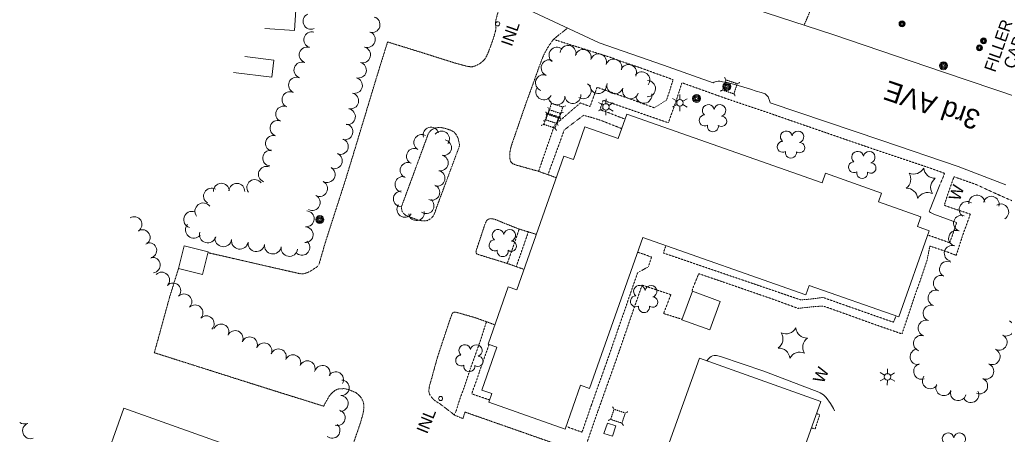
# Model space of a CAD drawing. Extents: x 189735 to 193282, y 257149 to 260388.
# Tile 11 of 31: x 190121 to 190619, y 258281 to 258491. Entities that reach past the tile are written whole.
import ezdxf
from ezdxf.enums import TextEntityAlignment as Align

# ---------------------------------------------------------------- set-up
doc = ezdxf.new("R2010")
doc.units = 0
doc.header["$MEASUREMENT"] = 0
for name, pattern in [('Wisdot3', [0.1875, 0.125, -0.0625]), ('Wisdot4', [0.28125, 0.125, -0.0625, 0.03125, -0.0625]), ('Wisdot5', [0.1, 0.05, -0.05])]:
    doc.linetypes.add(name, pattern=pattern)
for name, color, linetype, lineweight in [('E_DRN_Grate', 5, 'Continuous', 15), ('E_DWY', 2, 'Wisdot3', 15), ('E_LAND_Vegetation', 3, 'Continuous', 15), ('E_MISCPROP', 30, 'Continuous', 15), ('E_MISCPROP_HvyLine', 241, 'Continuous', 25), ('E_MISCPROP_Railing', 30, 'Continuous', 15), ('E_PATH_Sidewalk', 2, 'Wisdot5', 15), ('E_RDWY', 21, 'Continuous', 25), ('E_RDWY_Name', 21, 'Continuous', 15), ('E_UTL_AboveGroundPipe', 30, 'Wisdot4', 15)]:
    doc.layers.add(name, color=color, linetype=linetype, lineweight=lineweight)
doc.styles.add('Style-IGR_FONT_0', font='IGR_FONT_0.shx')

# ---------------------------------------------------------------- blocks, each defined once
blk = doc.blocks.new('INL')
at = {"layer": 'E_MISCPROP_Railing', "lineweight": 0, "style": 'Style-IGR_FONT_0'}
blk.add_text('INL', height=6, rotation=0, dxfattribs=at).set_placement((-5.79, -2.75))
blk = doc.blocks.new('PED')
at = {"layer": 'E_UTL_AboveGroundPipe', "lineweight": 13}
for p, q in [((-2.34, 2.71), (-3.29, 3.77)), ((3.06, 2.71), (4.02, 3.77)), ((-3.29, -4.35), (-2.34, -3.29)), ((4.02, -4.35), (3.06, -3.29))]:
    blk.add_line(p, q, dxfattribs=at)
at = {"layer": 'E_UTL_AboveGroundPipe', "lineweight": 13, "flags": 128}
blk.add_lwpolyline([(-2.34, -3.29), (3.06, -3.29), (3.06, 2.71), (-2.34, 2.71)], close=True, dxfattribs=at)
blk = doc.blocks.new('WAL')
at = {"layer": 'E_MISCPROP_Railing', "lineweight": 0, "style": 'Style-IGR_FONT_0'}
blk.add_text('W', height=6, rotation=360, dxfattribs=at).set_placement((-2.3, -0.01), align=Align.MIDDLE_LEFT)
blk = doc.blocks.new('WAL_2')
at = {"layer": 'E_MISCPROP_Railing', "lineweight": 0, "style": 'Style-IGR_FONT_0'}
blk.add_text('W', height=6, rotation=360, dxfattribs=at).set_placement((-2.3, -0.01), align=Align.MIDDLE_LEFT)
blk = doc.blocks.new('POLE_1')
at = {"layer": 'E_MISCPROP', "lineweight": 0}
for radius in [2.02, 1.51, 1.01, 0.504]:
    blk.add_circle((0.03, -0.09), radius, dxfattribs=at)
blk = doc.blocks.new('MHO_4')
at = {"layer": 'E_DRN_Grate', "lineweight": 0}
for centre, radius in [((0.04, -0.06), 1.5), ((0.04, -0.06), 1.22), ((0.04, -0.07), 0.968), ((0.01, -0.08), 0.605)]:
    blk.add_circle(centre, radius, dxfattribs=at)
blk = doc.blocks.new('FILLER')
at = {"layer": 'E_DRN_Grate', "lineweight": 0, "style": 'Style-IGR_FONT_0'}
for s, p in [('FILLER', (-15.52, 4.33)), ('CAPS', (-10.83, -4.33))]:
    blk.add_text(s, height=6, rotation=0, dxfattribs=at).set_placement(p, align=Align.MIDDLE_LEFT)
blk = doc.blocks.new('TREE_9')
at = {"layer": 'E_LAND_Vegetation', "lineweight": 0}
for centre, radius, start, end in [((-1.47, 4.28), 2.78, 1.3947, 209.1677), ((3.57, 2.42), 2.97, 278.4238, 139.6577), ((-4.47, 0.2), 2.78, 78.0717, 279.0828), ((-2.01, -4.2), 2.61, 140.7799, 358.7125), ((3.46, -3.43), 2.97, 196.0746, 79.0479)]:
    blk.add_arc(centre, radius, start, end, dxfattribs=at)
blk = doc.blocks.new('LTP_8')
at = {"layer": 'E_MISCPROP', "lineweight": 0}
for p, q in [((-1.64, 0.07), (-4.24, 0.14)), ((-0.8, 1.43), (-2, 3.73)), ((0.9, 1.42), (2.27, 3.65)), ((-0.88, -1.42), (-2.24, -3.61)), ((0.76, -1.47), (2, -3.65)), ((1.64, -0.02), (4.16, -0.09))]:
    blk.add_line(p, q, dxfattribs=at)
blk.add_circle((0, 0), 1.64, dxfattribs=at)
blk = doc.blocks.new('POLE_8')
at = {"layer": 'E_MISCPROP', "lineweight": 0}
for centre, radius in [((-0.01, 0.02), 2.02), ((-0.01, 0.03), 1.52), ((0, -0.01), 1.01), ((0, 0), 0.502)]:
    blk.add_circle(centre, radius, dxfattribs=at)
blk = doc.blocks.new('POLE_9')
at = {"layer": 'E_MISCPROP', "lineweight": 0}
for centre, radius in [((-0.01, 0.02), 2.02), ((-0.01, 0.03), 1.52), ((0, -0.01), 1.01), ((0, 0), 0.502)]:
    blk.add_circle(centre, radius, dxfattribs=at)
blk = doc.blocks.new('LTP_10')
at = {"layer": 'E_MISCPROP', "lineweight": 0}
for p, q in [((-1.64, 0.07), (-4.24, 0.14)), ((-0.8, 1.43), (-2, 3.73)), ((0.9, 1.42), (2.27, 3.65)), ((-0.88, -1.42), (-2.24, -3.61)), ((0.76, -1.47), (2, -3.65)), ((1.64, -0.02), (4.16, -0.09))]:
    blk.add_line(p, q, dxfattribs=at)
blk.add_circle((0, 0), 1.64, dxfattribs=at)
blk = doc.blocks.new('TREE_10')
at = {"layer": 'E_LAND_Vegetation', "lineweight": 0}
for centre, radius, start, end in [((-1.47, 4.28), 2.78, 1.3947, 209.1677), ((3.57, 2.42), 2.97, 278.4238, 139.6577), ((-4.47, 0.2), 2.78, 78.0717, 279.0828), ((-2.01, -4.2), 2.61, 140.7799, 358.7125), ((3.46, -3.43), 2.97, 196.0746, 79.0479)]:
    blk.add_arc(centre, radius, start, end, dxfattribs=at)
blk = doc.blocks.new('PINEL_3')
at = {"layer": 'E_LAND_Vegetation', "lineweight": 0}
for centre, start, end in [((-8.14, 7.32), 275.2115, 0.9764), ((2.26, 10.71), 215.2115, 300.9764), ((10.41, 3.41), 155.2115, 240.9764), ((-10.4, -3.39), 335.2115, 60.9764), ((-2.25, -10.7), 35.2115, 120.9764), ((8.15, -7.3), 95.2115, 180.9764)]:
    blk.add_arc(centre, 5.72, start, end, dxfattribs=at)
blk = doc.blocks.new('POLE_11')
at = {"layer": 'E_MISCPROP', "lineweight": 0}
for centre, radius in [((-0.01, 0.02), 2.02), ((-0.01, 0.03), 1.52), ((0, -0.01), 1.01), ((0, 0), 0.502)]:
    blk.add_circle(centre, radius, dxfattribs=at)
blk = doc.blocks.new('INL_9')
at = {"layer": 'E_MISCPROP_Railing', "lineweight": 0, "style": 'Style-IGR_FONT_0'}
blk.add_text('INL', height=6, rotation=0, dxfattribs=at).set_placement((-5.79, -2.75))

msp = doc.modelspace()

# ---------------------------------------------------------------- linework, layer by layer
at = {"layer": 'E_DWY', "lineweight": 0, "flags": 128}
for points in [[(190561, 258600.75), (190560.59, 258599.47), (190559.93, 258597.09), (190559.57, 258595.81), (190559.32, 258595.42), (190558.11, 258595.34), (190557.17, 258595.3), (190556.51, 258594.98), (190555.92, 258594.12), (190555.35, 258592.95), (190554.81, 258591.7), (190554.22, 258590.12), (190541.33, 258554.62), (190533.55, 258529.98), (190524.78, 258506.1), (190522.22, 258499.76), (190521.67, 258498.44), (190520.63, 258496.05), (190519.74, 258494.04), (190519.25, 258492.84), (190518.85, 258491.92), (190518.43, 258490.9), (190517.32, 258488.43)], [(190363.57, 258503.13), (190363.16, 258496.91), (190362.87, 258495.61), (190362.41, 258493.94), (190362.07, 258492.73), (190361.79, 258491.71), (190361.6, 258490.97), (190361.46, 258489.91), (190361.44, 258488.83), (190361.57, 258487.92), (190361.68, 258486.97), (190361.43, 258485.51), (190360.91, 258483.62), (190360.18, 258481.22), (190359.48, 258479.26), (190358.61, 258476.84), (190357.73, 258474.5), (190356.86, 258472.64), (190356.08, 258471.32), (190355.48, 258470.61), (190354.25, 258469.48), (190353.24, 258468.77), (190351.53, 258467.91), (190350.57, 258467.59), (190349.78, 258467.38), (190347.69, 258467.41), (190340.56, 258469.35), (190324.2, 258474.54), (190306.89, 258479.9), (190301.94, 258464.02), (190289.65, 258423.29), (190285.79, 258410.65), (190275.32, 258378.1), (190272.17, 258367.2), (190272.16, 258367.18), (190271.26, 258366.11), (190269.58, 258365.06), (190268.07, 258364.02), (190266.73, 258363.39), (190265.53, 258362.93), (190264.48, 258362.65), (190263.65, 258362.58), (190262.45, 258362.69), (190216.04, 258373.3)], [(190397.83, 258486.92), (190392.36, 258482.59), (190391.17, 258481.58), (190390.14, 258480.46), (190388.6, 258478.25), (190387.6, 258476.67), (190386.59, 258474.82), (190385.59, 258472.86), (190384.77, 258470.89), (190384.02, 258468.81), (190383.45, 258467.36), (190382.89, 258465.67), (190376.64, 258448.33), (190369.4, 258427.35), (190368.68, 258424.07), (190368.59, 258422.03), (190368.79, 258420.41), (190369.13, 258419.3), (190369.64, 258418.71), (190370.16, 258418.31), (190371.04, 258417.95), (190371.65, 258417.75), (190372.44, 258417.44), (190383.29, 258414.44), (190383.88, 258414.2), (190392.16, 258411.21)], [(190331.6, 258396.11), (190330.56, 258392.87), (190329.92, 258391.85), (190329.13, 258390.87), (190328.44, 258390.35), (190326.92, 258389.49), (190324.74, 258389.37), (190322.23, 258389.81), (190319.83, 258390.7), (190317.6, 258391.49), (190316.15, 258392.15), (190315.21, 258392.9), (190314.37, 258393.84), (190314.04, 258394.93), (190313.92, 258396.06), (190313.95, 258396.65), (190327.48, 258433.48), (190327.9, 258434.08), (190328.99, 258435.41), (190330.85, 258436.31), (190332.53, 258436.65), (190334.52, 258436.5), (190336.86, 258435.92), (190338.99, 258435.16), (190340.46, 258434.35), (190341.44, 258433.19), (190342.48, 258431.21), (190343.34, 258427.59)], [(190343.34, 258427.59), (190331.59, 258396.09)], [(190382.07, 258382.57), (190373.38, 258385.23), (190365.51, 258388.33), (190361.8, 258389.92), (190360.22, 258390.4), (190359.03, 258390.51), (190358.34, 258390.37), (190357.68, 258390.16), (190357.31, 258389.94), (190356.92, 258389.46), (190356.65, 258388.96), (190356.42, 258388.45), (190356.18, 258387.94), (190351.65, 258374.31), (190351.53, 258373.58), (190351.73, 258372.91), (190352.15, 258372.56), (190352.57, 258372.4), (190367.33, 258367.85), (190375.83, 258364.85)], [(190290.89, 258302.47), (190288.05, 258303.67), (190286.75, 258304.15), (190284.95, 258304.49), (190283.39, 258304.48), (190281.72, 258304.27), (190280.36, 258303.6), (190279.32, 258302.8), (190278.37, 258301.85), (190277.38, 258300.68), (190276.48, 258299.11), (190275.63, 258297.61), (190274.87, 258296.18), (190274.55, 258295.62), (190237.15, 258307.37), (190189.03, 258322.68), (190196.84, 258351.11), (190201.24, 258365.23)], [(190332.03, 258320.2), (190338.05, 258338.33), (190338.75, 258340.28), (190339.26, 258341.74), (190339.59, 258342.47), (190339.97, 258342.94), (190340.8, 258343.26), (190343.02, 258342.75), (190351.58, 258340.25), (190361.09, 258336.8)], [(190332.03, 258320.2), (190330.03, 258313), (190329.47, 258310.83), (190328.97, 258309.08), (190328.45, 258307.22), (190328.1, 258305.96), (190327.86, 258304.67), (190327.78, 258303.66), (190327.8, 258302.77), (190328.04, 258301.8), (190328.49, 258300.97), (190329.1, 258300.21), (190330.03, 258299.12), (190330.89, 258298.4), (190331.59, 258297.91), (190332.82, 258297.16), (190334.11, 258296.26), (190340.85, 258291.03), (190344.97, 258289.35), (190346, 258292.65), (190397.16, 258274.68), (190408.43, 258270.5)], [(190290.89, 258302.47), (190292.13, 258301.48), (190293.06, 258300.49), (190293.8, 258299.45), (190294.53, 258298.02), (190294.89, 258296.51), (190294.88, 258294.12), (190294.37, 258291.47), (190293.48, 258288.23), (190292.74, 258285.91), (190277.39, 258241.38), (190264.91, 258208.59), (190253.63, 258182.48)]]:
    msp.add_lwpolyline(points, dxfattribs=at)
at = {"layer": 'E_LAND_Vegetation', "lineweight": 0}
for centre, radius, start, end in [((190268.19, 258490.34), 4, 113.7255, 293.7102), ((190299.06, 258488.67), 4, 253.578, 73.5627), ((190268.56, 258481.01), 4, 73.3108, 253.2955), ((190296.7, 258481.13), 4, 250.9326, 70.9173), ((190398.07, 258474.04), 4.08, 351.8745, 171.8592), ((190266.26, 258473.35), 4, 73.3108, 253.2955), ((190294.25, 258473.37), 4, 254.9512, 74.9359), ((190392.52, 258473.17), 4.08, 51.9125, 231.8972), ((190405.71, 258472), 4.08, 345.1606, 165.1452), ((190413.45, 258469.77), 4.08, 342.1744, 162.159), ((190263.58, 258465.71), 4, 70.4577, 250.4424), ((190292.17, 258465.64), 4, 254.9512, 74.9359), ((190388.58, 258466.78), 4.08, 67.7831, 247.7677), ((190421.16, 258467.2), 4.08, 341.104, 161.0887), ((190428.58, 258464.4), 4.08, 334.8032, 154.7879), ((190385.71, 258459.24), 4.08, 70.3814, 250.3661), ((190435.31, 258460.7), 4.08, 322.0593, 142.044), ((190260.84, 258458.06), 4, 66.815, 246.7997), ((190290.17, 258457.88), 4, 255.5347, 75.5193), ((190405.67, 258455.24), 4.08, 237.5216, 57.5063), ((190413.31, 258457.88), 4.08, 176.6624, 356.6471), ((190421.77, 258457.75), 4.08, 163.2125, 343.1972), ((190438.18, 258456.29), 4.08, 269.1913, 89.1759), ((190257.58, 258450.72), 4, 65.7288, 245.7135), ((190288.28, 258450.08), 4, 256.4747, 76.4594), ((190385.9, 258454.69), 4.08, 153.0339, 333.0186), ((190400.48, 258452.86), 4.08, 185.2682, 5.2529), ((190429.61, 258455.25), 4.08, 161.5673, 341.5519), ((190436.39, 258453.02), 4.08, 187.8028, 7.7874), ((190392.35, 258452.11), 4.08, 185.2682, 5.2529), ((190254.35, 258443.43), 4, 66.3384, 246.3231), ((190286.63, 258442.09), 4, 261.0665, 81.0512), ((190251.48, 258436.25), 4, 73.3533, 253.3379), ((190285.32, 258434.42), 4, 255.1425, 75.1272), ((190324.09, 258429.06), 3.97, 61.7916, 241.7763), ((190328.82, 258432.81), 3.97, 16.4078, 196.3925), ((190334.18, 258430.88), 3.97, 324.3306, 144.3153), ((190249.19, 258428.59), 4, 73.3533, 253.3379), ((190283.05, 258427), 4, 249.0746, 69.0593), ((190335.23, 258426.43), 3.97, 257.9181, 77.9027), ((190247.79, 258421.12), 4, 83.4095, 263.3941), ((190279.99, 258419.76), 4, 245.3419, 65.3266), ((190320.43, 258422.07), 3.97, 63.2175, 243.2022), ((190317.22, 258414.98), 3.97, 67.685, 247.6696), ((190333.57, 258418.66), 3.97, 257.9181, 77.9027), ((190245.63, 258412.93), 4, 68.6346, 248.6193), ((190276.36, 258412.85), 4, 240.2815, 60.2661), ((190331.9, 258410.89), 3.97, 257.9181, 77.9027), ((190222.9, 258404.38), 4, 2.2228, 182.2074), ((190230.71, 258404.37), 4, 357.1661, 177.1507), ((190239.79, 258406.25), 4, 35.9463, 215.931), ((190272.54, 258405.72), 4, 242.7904, 62.7751), ((190314.61, 258407.83), 3.97, 76.3298, 256.3145), ((190217.91, 258401.92), 4, 58.9561, 238.9407), ((190313.81, 258400.53), 3.97, 91.1441, 271.1288), ((190329.28, 258403.83), 3.97, 247.2933, 67.2779), ((190213.75, 258394.23), 4.22, 36.4485, 216.4332), ((190268.86, 258398.66), 4, 241.8442, 61.8289), ((190326.37, 258397), 3.97, 233.3371, 53.3218), ((190599.73, 258395.15), 4.01, 58.1609, 238.1456), ((190604.65, 258398.4), 4.01, 5.2159, 185.2005), ((190611.88, 258397.81), 4.01, 346.3, 166.2847), ((190208.11, 258389.99), 4.22, 72.0602, 252.0449), ((190265.76, 258390.42), 4, 265.8939, 85.8786), ((190315.59, 258395.17), 3.97, 145.1413, 325.1259), ((190321.47, 258393.51), 3.97, 188.4778, 8.4625), ((190616.73, 258393.92), 4.01, 300.826, 120.8107), ((190178.86, 258387.57), 3.94, 302.0644, 122.0491), ((190596.88, 258388.19), 4.01, 71.0304, 251.0151), ((190182.95, 258381), 3.94, 297.7926, 117.7772), ((190209, 258384.84), 4.22, 139.2229, 319.2076), ((190216.01, 258382.48), 4.22, 164.0682, 344.0529), ((190265.27, 258382.39), 4, 267.3274, 87.3121), ((190594.39, 258380.59), 4.01, 71.6473, 251.632), ((190186.29, 258374.4), 3.94, 284.7374, 104.7221), ((190223.9, 258380.51), 4.22, 171.7101, 351.6948), ((190232.24, 258379.3), 4.22, 171.7101, 351.6948), ((190240.58, 258378.08), 4.22, 171.7101, 351.6948), ((190263.62, 258375.97), 4, 231.226, 51.2107), ((190248.92, 258376.86), 4.22, 171.7101, 351.6948), ((190257.26, 258375.65), 4.22, 171.7101, 351.6948), ((190592.19, 258372.99), 4.01, 74.365, 254.3497), ((190188.04, 258366.96), 3.94, 278.0883, 98.0729), ((190589.78, 258364.93), 4.01, 63.5741, 243.5588), ((190192.79, 258359.5), 3.94, 315.5584, 135.5431), ((190586.66, 258357.82), 4.01, 70.2694, 250.2541), ((190198.42, 258353.98), 3.94, 315.5584, 135.5431), ((190583.96, 258350.34), 4.01, 72.1148, 252.0995), ((190204.05, 258348.45), 3.94, 315.5584, 135.5431), ((190209.68, 258342.93), 3.94, 315.5584, 135.5431), ((190581.49, 258342.71), 4.01, 72.1148, 252.0995), ((190215.32, 258337.4), 3.94, 315.5584, 135.5431), ((190579.03, 258335.08), 4.01, 72.1148, 252.0995), ((190619.42, 258335.13), 4.01, 244.5181, 64.5028), ((190222.74, 258333.24), 3.94, 335.1584, 155.1431), ((190229.91, 258329.93), 3.94, 335.3419, 155.3266), ((190237.19, 258326.71), 3.94, 337.5251, 157.5097), ((190576.57, 258327.45), 4.01, 72.1148, 252.0995), ((190615.91, 258327.97), 4.01, 243.2378, 63.2225), ((190244.48, 258323.69), 3.94, 337.5251, 157.5097), ((190251.77, 258320.67), 3.94, 337.5251, 157.5097), ((190574.94, 258320.61), 4.01, 97.8986, 277.8833), ((190612.38, 258320.67), 4.01, 245.8284, 65.8131), ((190259.06, 258317.66), 3.94, 337.5251, 157.5097), ((190266.35, 258314.64), 3.94, 337.5251, 157.5097), ((190273.95, 258312.28), 3.94, 339.9153, 159.9), ((190576.71, 258313.22), 4.01, 108.3851, 288.3698), ((190609.17, 258313.24), 4.01, 248.0217, 68.0064), ((190280.68, 258309.07), 3.94, 328.967, 148.9517), ((190283.52, 258304.9), 3.94, 266.7922, 86.7769), ((190581.14, 258308.45), 4.01, 145.3603, 325.345), ((190606.08, 258305.89), 4.01, 246.8037, 66.7884), ((190587.92, 258305), 4.01, 156.1927, 336.1774), ((190283.07, 258297.02), 3.94, 266.7922, 86.7769), ((190595.23, 258302.45), 4.01, 163.4313, 343.416), ((190601.58, 258301.47), 4.01, 206.5654, 26.5501), ((190281.54, 258289.78), 3.94, 254.3138, 74.2984), ((190123.38, 258290.62), 4, 233.5513, 292.723), ((190126.47, 258283.15), 4, 110.2893, 290.274), ((190278.9, 258283.37), 3.94, 229.9317, 49.9164)]:
    msp.add_arc(centre, radius, start, end, dxfattribs=at)
at = {"layer": 'E_MISCPROP_HvyLine', "lineweight": 13, "flags": 128}
for points in [[(190244.79, 258486.72), (190259.92, 258485.78), (190260.57, 258496.18), (190251.87, 258496.72)], [(190229.02, 258464.43), (190248.41, 258462.1), (190249.44, 258470.73), (190234.73, 258472.5)]]:
    msp.add_lwpolyline(points, dxfattribs=at)
for points in [[(190435.86, 258380.89), (190518.21, 258351.88), (190519.92, 258356.75), (190565.21, 258340.79), (190580.56, 258384.37), (190574.62, 258386.46), (190576.35, 258391.38), (190554.92, 258398.93), (190556.52, 258403.48), (190528.12, 258413.48), (190526.42, 258408.64), (190427.7, 258443.42), (190423.34, 258431.04), (190406.63, 258436.93), (190400.82, 258420.43), (190396.01, 258422.13), (190372.19, 258354.51), (190367.86, 258356.03), (190357.66, 258327.08), (190362.14, 258325.5), (190354.48, 258303.75), (190359.5, 258301.99), (190357.97, 258297.65), (190396.56, 258284.05), (190404.37, 258306.23), (190408.98, 258304.6)], [(190204.08, 258376.76), (190216.16, 258373.79), (190213.32, 258362.25), (190201.24, 258365.23)], [(190460.89, 258353.75), (190474.99, 258348.62), (190469.74, 258334.17), (190455.64, 258339.29)], [(190464.41, 258319.89), (190525.78, 258298.05), (190504.87, 258239.32), (190512.95, 258236.44), (190478.83, 258140.59), (190464.76, 258145.6), (190470.78, 258162.5), (190410.31, 258184.02), (190408.82, 258179.84), (190391.38, 258186.05), (190396.77, 258201.2), (190400.52, 258199.86), (190413.48, 258236.27), (190422.67, 258233), (190433.87, 258264.46), (190443.47, 258261.04)], [(190200.97, 258248.14), (190162.01, 258261.96), (190173.58, 258294.56), (190231.78, 258273.91), (190228.11, 258263.57), (190233.01, 258261.83), (190226.89, 258244.58), (190202.74, 258253.15)], [(190416.23, 258281.87), (190420.56, 258280.44), (190422.28, 258285.66), (190417.95, 258287.09)]]:
    msp.add_lwpolyline(points, close=True, dxfattribs=at)
at = {"layer": 'E_MISCPROP_Railing', "lineweight": 13, "flags": 128}
for points in [[(190585.97, 258407.69), (190582.52, 258399.17), (190580.97, 258395.26), (190580.61, 258394.28), (190580.74, 258393.92), (190581.22, 258393.61), (190581.95, 258393.25), (190582.91, 258392.81), (190594.43, 258388.57)], [(190532.74, 258293.34), (190532.2, 258294.51), (190530.62, 258297.02), (190528.45, 258299.99), (190527.09, 258301.41), (190525.47, 258302.39), (190524.8, 258302.66), (190497.04, 258313.26), (190475.13, 258320.84), (190473.08, 258321.29), (190471.93, 258321.32), (190471.11, 258321.11), (190470.38, 258320.78), (190469.68, 258320.26), (190469.05, 258319.66), (190468.42, 258318.71), (190468.3, 258318.51)]]:
    msp.add_lwpolyline(points, dxfattribs=at)
at = {"layer": 'E_MISCPROP_Railing', "lineweight": 0}
msp.add_circle((190333.66, 258299.5), 1.03, dxfattribs=at)
msp.add_ellipse((190362.49, 258489.05), major_axis=(-1.02, 0.34), ratio=0.999834, dxfattribs=at)
at = {"layer": 'E_PATH_Sidewalk', "lineweight": 0, "flags": 128}
for points in [[(190390.79, 258481.17), (190420.61, 258471.76), (190423.29, 258470.64), (190433.86, 258467.06), (190451.18, 258460.83), (190447.85, 258450.45), (190441.6, 258446.59), (190430.08, 258450.84), (190412.74, 258456.97), (190409.2, 258447.24), (190404.3, 258449.06), (190391.2, 258437.72), (190383.2, 258414.47)], [(190585.97, 258407.69), (190587.91, 258412.22), (190588.16, 258413.04), (190588.26, 258413.47), (190581.14, 258416.05), (190553.89, 258425.19), (190525.18, 258435.09), (190499.48, 258444), (190478.45, 258451.09), (190464.24, 258456.19), (190455.6, 258459.27), (190452.63, 258449.9), (190448.76, 258438.99), (190440.02, 258442.03), (190415.82, 258450.41), (190414.15, 258445.57), (190416.26, 258444.94), (190417.97, 258444.33), (190426.8, 258440.87)], [(190387.91, 258412.74), (190394.84, 258431.68), (190396.14, 258435.38), (190405.92, 258442.8), (190409.41, 258441.86), (190414.57, 258440.25), (190425.12, 258436.1)], [(190675.22, 258370.75), (190672.41, 258369.53), (190667.73, 258367.38), (190665.66, 258366.21), (190665.29, 258366.02), (190665.04, 258365.82), (190663.92, 258367.65), (190661.96, 258371.45), (190659.5, 258375.6), (190656.86, 258379.42), (190655.48, 258381.38), (190654.91, 258382.33), (190654.73, 258382.61), (190654.58, 258382.83), (190649.14, 258386.28), (190642.02, 258390.48), (190637.09, 258393.08), (190628.45, 258396.98), (190619.09, 258401.01), (190610.45, 258404.89), (190604.32, 258407.76), (190593.06, 258411.71), (190591.96, 258408.5), (190589.85, 258402.63), (190588.22, 258397.43), (190588.17, 258397.28), (190592.12, 258395.85), (190596.17, 258394.51), (190598.13, 258393.88), (190601.35, 258392.72), (190598.44, 258384.78), (190597.39, 258381.79), (190594.21, 258371.94), (190588.97, 258373.96), (190580.89, 258376.6), (190579.47, 258369.42), (190577, 258362.03), (190574.2, 258354.13), (190572.2, 258348.26), (190566.81, 258332.18), (190551.91, 258337.37), (190537.21, 258342.7), (190527, 258346.31), (190521.6, 258345.93), (190514.3, 258345.1), (190502.14, 258349.56), (190480.04, 258357.21), (190464.1, 258362.67), (190461.26, 258355.65), (190460.74, 258353.91)], [(190579.8, 258382.23), (190583.22, 258381.08), (190588.14, 258379.31), (190590.93, 258378.28), (190592.14, 258381.69), (190594.43, 258388.57)], [(190373.38, 258385.23), (190369.98, 258375.24), (190367.33, 258367.85)], [(190378.03, 258383.81), (190371.9, 258366.24)], [(190409.85, 258296.14), (190417.21, 258316.8), (190425.4, 258340.48), (190433.23, 258363.15), (190438.62, 258366.13), (190440.27, 258371.05), (190436.36, 258372.52), (190433.33, 258373.51), (190433.26, 258373.53)], [(190447.5, 258376.79), (190446.21, 258373.14), (190515.45, 258349.47), (190515.86, 258349.44), (190520, 258349.74), (190526.82, 258350.65), (190562.48, 258338.09), (190563.81, 258341.28)], [(190455.7, 258339.57), (190446.35, 258342.51), (190450.02, 258352.03), (190435.48, 258356.88), (190431.35, 258345.04), (190422.35, 258318.9), (190416.38, 258302.2), (190413.02, 258292.73)], [(190348.7, 258314.6), (190353.67, 258328.45), (190354.28, 258330.27), (190356.82, 258338.35)], [(190353.45, 258313.56), (190358.21, 258326.89)], [(190348.7, 258314.6), (190345.59, 258305.18), (190343.14, 258298.49), (190341.63, 258293.48), (190340.53, 258291.29)], [(190358.37, 258298.8), (190349.41, 258301.87), (190350.16, 258304.13), (190351.75, 258308.43), (190353.45, 258313.56)], [(190409.85, 258296.14), (190405.13, 258282.47), (190399.12, 258284.6), (190397.06, 258285.47)], [(190413.02, 258292.73), (190410.36, 258285.06), (190408.8, 258280.56), (190407.3, 258276.24), (190405.57, 258271.56)], [(190523.56, 258291.83), (190525.27, 258291.3), (190522.93, 258284.13), (190521.01, 258284.66)]]:
    msp.add_lwpolyline(points, dxfattribs=at)
at = {"layer": 'E_RDWY', "lineweight": 13, "flags": 128}
for points in [[(190638.68, 258447.38), (190587.81, 258464.56), (190531.81, 258483.75), (190491.4, 258496.8), (190461.58, 258506.56), (190423, 258519.58), (190421.32, 258520.36), (190419.57, 258521.86), (190418.04, 258523.69), (190416.98, 258525.61), (190416.57, 258526.7), (190416.43, 258527.38), (190416.05, 258529.08), (190415.95, 258530.1), (190415.92, 258530.98), (190416.04, 258532.26), (190416.19, 258533.35), (190416.29, 258534.1), (190416.37, 258534.63), (190430.1, 258574.91), (190458.29, 258656.54), (190468.17, 258684.43), (190470.58, 258691.68)], [(190619.22, 258407.63), (190595.17, 258416.94), (190556.62, 258429.98), (190500.22, 258449.08), (190500.1, 258449.71), (190499.24, 258452.07), (190497.67, 258453.63), (190495.57, 258454.37), (190493.18, 258455.06), (190490.33, 258456), (190486.92, 258456.97), (190483.95, 258457.86), (190481.04, 258458.75), (190478.47, 258459.37), (190476.18, 258459.79), (190474.85, 258460.06), (190473.9, 258460.08), (190472.91, 258459.82), (190471.97, 258459.48), (190471.38, 258459.25), (190446.28, 258468.19), (190413.73, 258479.4), (190363.26, 258503.28)]]:
    msp.add_lwpolyline(points, dxfattribs=at)

# ---------------------------------------------------------------- block references
at = {"layer": 'E_DRN_Grate', "lineweight": 0}
for name, p, rotation in [('MHO_4', (190566.77, 258489.08), 70.8617653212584), ('FILLER', (190620.21, 258478.46), 70.86176436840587), ('MHO_4', (190605.87, 258476.89), 70.86176462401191), ('MHO_4', (190607.97, 258480.48), 70.86176458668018)]:
    msp.add_blockref(name, p, dxfattribs=dict(at, rotation=rotation))
at = {"layer": 'E_LAND_Vegetation', "lineweight": 0, "xscale": 1.000001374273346, "yscale": 1.000001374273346, "zscale": 1.000001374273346}
for name, p, rotation in [('TREE_10', (190471.41, 258441.71), 90.72455605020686), ('TREE_10', (190510.84, 258428.36), 90.7245553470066), ('TREE_10', (190546.84, 258418.07), 90.72455470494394), ('PINEL_3', (190576.28, 258408.41), 90.7245541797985), ('TREE_9', (190365.2, 258378.54), 90.72455794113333), ('TREE_9', (190436.61, 258350.22), 90.72455666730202), ('PINEL_3', (190511.66, 258327.57), 90.72455532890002), ('TREE_9', (190348.34, 258320.26), 90.72455823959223), ('TREE_10', (190592.58, 258275.59), 90.72455388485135)]:
    msp.add_blockref(name, p, dxfattribs=dict(at, rotation=rotation))
at = {"layer": 'E_MISCPROP', "lineweight": 0, "rotation": 70.86176494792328}
msp.add_blockref('POLE_1', (190587.68, 258467.87), dxfattribs=at)
at = {"layer": 'E_MISCPROP', "lineweight": 0}
for name, p, xscale, yscale, zscale, rotation in [('POLE_9', (190478.37, 258457.39), 1.000001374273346, 1.000001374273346, 1.000001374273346, 90.72455592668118), ('LTP_8', (190454.6, 258449.1), 1.000001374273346, 1.000001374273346, 1.000001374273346, 90.72455635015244), ('POLE_8', (190463.04, 258451.29), 1.000001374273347, 1.000001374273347, 1.000001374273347, 90.7245561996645), ('LTP_8', (190417.22, 258447.04), 1.000001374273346, 1.000001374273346, 1.000001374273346, 90.72455701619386), ('POLE_11', (190272.69, 258390.01), 1.000001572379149, 1.000001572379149, 1.000001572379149, 71.74026236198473), ('LTP_10', (190559.47, 258310.43), 1.000001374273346, 1.000001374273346, 1.000001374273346, 90.72455447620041)]:
    msp.add_blockref(name, p, dxfattribs=dict(at, xscale=xscale, yscale=yscale, zscale=zscale, rotation=rotation))
at = {"layer": 'E_MISCPROP_Railing', "lineweight": 0}
for name, p, rotation in [('INL', (190369, 258483.61), 70.77443565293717), ('WAL', (190593.82, 258402.22), 71.30380367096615), ('INL_9', (190326.48, 258287.66), 68.26472961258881)]:
    msp.add_blockref(name, p, dxfattribs=dict(at, rotation=rotation))
at = {"layer": 'E_MISCPROP_Railing', "lineweight": 0, "xscale": 1.000001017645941, "yscale": 1.000001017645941, "zscale": 1.000001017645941, "rotation": 66.78884337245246}
msp.add_blockref('WAL_2', (190525.21, 258310.04), dxfattribs=at)
at = {"layer": 'E_UTL_AboveGroundPipe', "lineweight": 13}
for p, xscale, yscale, zscale, rotation in [((190479.49, 258456.91), 1.000001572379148, 1.000001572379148, 1.000001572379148, 71.74025867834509), ((190391.36, 258445.11), 1.000001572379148, 1.000001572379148, 1.000001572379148, 71.74026024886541), ((190389.12, 258439.57), 1.000001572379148, 1.000001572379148, 1.000001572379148, 71.74026028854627), ((190390.14, 258441.87), 1.000001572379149, 1.000001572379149, 1.000001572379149, 71.74026027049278), ((190422.91, 258290.32), 1.000001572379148, 1.000001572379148, 1.000001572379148, 71.7402596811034)]:
    msp.add_blockref('PED', p, dxfattribs=dict(at, xscale=xscale, yscale=yscale, zscale=zscale, rotation=rotation))

# ---------------------------------------------------------------- texts
at = {"layer": 'E_RDWY_Name', "lineweight": 0, "style": 'Style-IGR_FONT_0', "width": 0.999998}
msp.add_text('3rd AVE', height=10, rotation=161.2967, dxfattribs=at).set_placement((190607.08, 258444.63))

doc.saveas('drawing.dxf')
